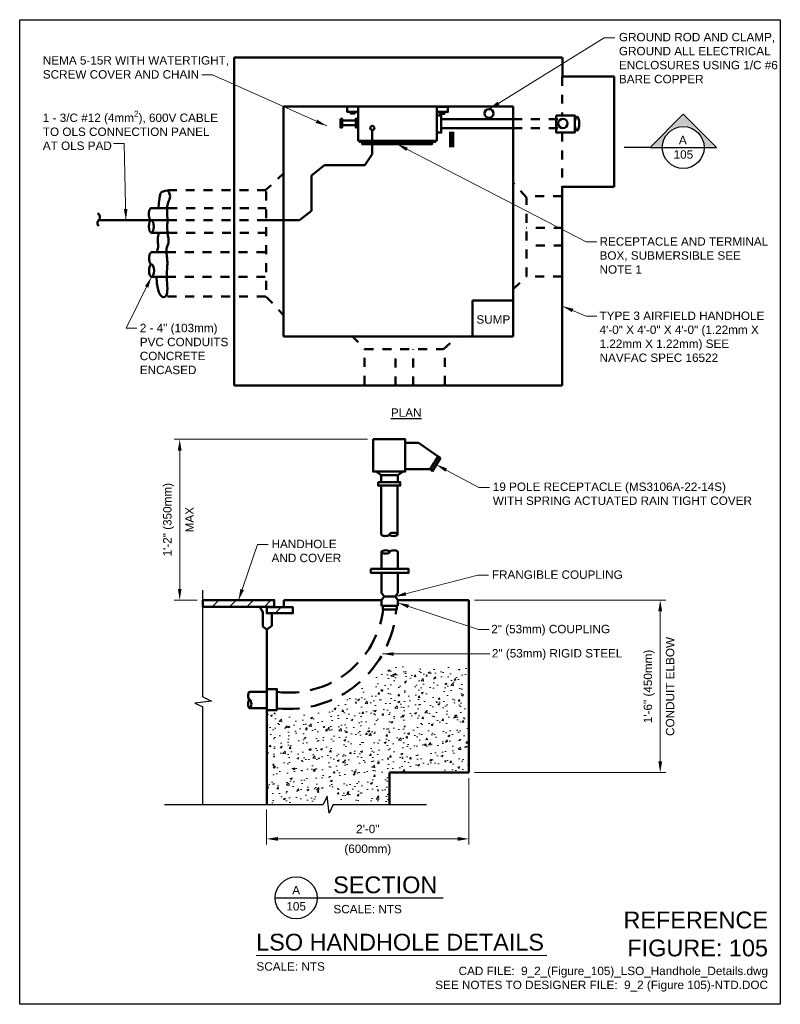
# Model space of a CAD drawing. Header units: inches. Extents: x 0 to 8.5, y 0 to 11.
import ezdxf
from ezdxf.enums import TextEntityAlignment as Align

# ---------------------------------------------------------------- set-up
doc = ezdxf.new("R2010")
doc.units = ezdxf.units.IN
doc.header["$LTSCALE"] = 0.5
doc.header["$MEASUREMENT"] = 0
doc.header["$PDSIZE"] = 2
doc.linetypes.add('DASHED', pattern=[0.75, 0.5, -0.25])
doc.linetypes.add('HIDDEN2', pattern=[0.1875, 0.125, -0.0625])
doc.layers.get('0').update_dxf_attribs({"linetype": 'CONTINUOUS', "lineweight": 35})
doc.layers.get('DEFPOINTS').update_dxf_attribs({"linetype": 'CONTINUOUS', "lineweight": 35})
for name, color, linetype, lineweight in [('E-AFLD-CIRC-SERS', 203, 'CONTINUOUS', 50), ('E-AFLD-DBNK', 83, 'EUDUCN', 50), ('E-AFLD-DEVC', 23, 'CONTINUOUS', 50), ('E-AFLD-JBOX', 23, 'CONTINUOUS', 50), ('E-GRND-EQUI', 83, 'CONTINUOUS', 50), ('E-POWR-CNDT', 83, 'CONTINUOUS', 50), ('G-ANNO-PATT', 8, 'CONTINUOUS', 18), ('G-ANNO-RDME', 5, 'CONTINUOUS', 18)]:
    doc.layers.add(name, color=color, linetype=linetype, lineweight=lineweight)
for name, color, linetype in [('G-ANNO-DIMS', 7, 'CONTINUOUS'), ('G-ANNO-SYMB', 6, 'CONTINUOUS'), ('G-ANNO-SYMB @ 1', 6, 'CONTINUOUS'), ('G-ANNO-TEXT', 7, 'CONTINUOUS'), ('G-ANNO-TTLB', 7, 'CONTINUOUS')]:
    doc.layers.add(name, color=color, linetype=linetype)
doc.styles.add('00-E-TITLE-1_1', font='arial.ttf', dxfattribs={"height": 0.1875})
doc.styles.add('01-E-BLDG-1_1', font='arial.ttf', dxfattribs={"height": 0.09375})
doc.styles.add('ARIAL', font='arial.ttf')
doc.linetypes.add('EUDUCN', pattern='A,0.625,-0.125,0.125,-0.125,0.625,[12,TSAEC.SHX,S=0.6364,R=0,X=0,Y=-0.3182],0.0001,[27,TSAEC.SHX,S=0.020833,R=0,X=0,Y=-0.3182],0.0001,[27,TSAEC.SHX,S=0.020833,R=0,X=0,Y=0.3182],0', length=1.6252)
doc.dimstyles.new('01-E-BLDG-1_1', dxfattribs={"dimtxt": 0.09375, "dimasz": 0.125, "dimexe": 0.0625, "dimexo": 0.0625, "dimgap": 0.0625, "dimtad": 1, "dimdec": 4, "dimzin": 3, "dimdsep": 46, "dimlunit": 4, "dimtxsty": '01-E-BLDG-1_1', "dimcen": 0.0625, "dimclrd": 1, "dimclre": 1, "dimclrt": 256, "dimazin": 0, "dimtfac": 1, "dimtdec": 4, "dimtmove": 1, "dimatfit": 3, "dimfxl": 1, "dimfrac": 2, "dimtolj": 1, "dimtzin": 3, "dimlwd": 0, "dimlwe": 0, "dimarcsym": 0})
pattern_1 = [(45, (-21.57022, -16.16801), (-0.0972272, 0.0972272), [])]

# ---------------------------------------------------------------- blocks, each defined once
blk = doc.blocks.new('*D7')
at = {"layer": 'DEFPOINTS', "color": 0, "transparency": 16777216}
for p in [(5.02, 4.515), (5.02, 2.588), (7.158, 2.588)]:
    blk.add_point(p, dxfattribs=at)
at = {"layer": 'G-ANNO-DIMS', "color": 1, "lineweight": 0, "transparency": 16777216}
for p, q in [((5.083, 4.515), (7.221, 4.515)), ((7.158, 4.39), (7.158, 2.713)), ((5.083, 2.588), (7.221, 2.588))]:
    blk.add_line(p, q, dxfattribs=at)
at = {"layer": 'G-ANNO-DIMS', "color": 1, "transparency": 16777216}
for points in [[(7.137, 4.39), (7.179, 4.39), (7.158, 4.515)], [(7.137, 2.713), (7.179, 2.713), (7.158, 2.588)]]:
    blk.add_solid(points, dxfattribs=at)
at = {"layer": 'G-ANNO-DIMS', "transparency": 16777216, "char_height": 0.09375, "attachment_point": 5, "rotation": 90, "style": '01-E-BLDG-1_1'}
for s, insert in [('\\A1;1\'-6" (450mm)', (7.034, 3.551)), ('\\A1;CONDUIT ELBOW', (7.269, 3.551))]:
    blk.add_mtext(s, dxfattribs=dict(at, insert=insert))
blk = doc.blocks.new('*D8')
at = {"layer": 'DEFPOINTS', "color": 0, "transparency": 16777216}
for p in [(5.02, 2.588), (2.76, 2.237), (5.02, 1.848)]:
    blk.add_point(p, dxfattribs=at)
at = {"layer": 'G-ANNO-DIMS', "color": 1, "lineweight": 0, "transparency": 16777216}
for p, q in [((5.02, 2.525), (5.02, 1.785)), ((2.76, 2.175), (2.76, 1.785)), ((2.885, 1.848), (4.895, 1.848))]:
    blk.add_line(p, q, dxfattribs=at)
at = {"layer": 'G-ANNO-DIMS', "color": 1, "transparency": 16777216}
for points in [[(2.885, 1.869), (2.885, 1.827), (2.76, 1.848)], [(4.895, 1.869), (4.895, 1.827), (5.02, 1.848)]]:
    blk.add_solid(points, dxfattribs=at)
at = {"layer": 'G-ANNO-DIMS', "transparency": 16777216, "attachment_point": 5, "style": '01-E-BLDG-1_1'}
for s, insert, char_height in [('\\A1;2\'-0"', (3.89, 1.958), 0.0938), ('\\A1;(600mm)', (3.89, 1.724), 0.09375)]:
    blk.add_mtext(s, dxfattribs=dict(at, insert=insert, char_height=char_height))
blk = doc.blocks.new('*D9')
at = {"layer": 'DEFPOINTS', "color": 0, "transparency": 16777216}
for p in [(3.949, 6.312), (1.788, 4.515), (2.045, 4.515)]:
    blk.add_point(p, dxfattribs=at)
at = {"layer": 'G-ANNO-DIMS', "color": 1, "lineweight": 0, "transparency": 16777216}
for p, q in [((3.886, 6.312), (1.726, 6.312)), ((1.788, 6.187), (1.788, 4.64)), ((1.983, 4.515), (1.726, 4.515))]:
    blk.add_line(p, q, dxfattribs=at)
at = {"layer": 'G-ANNO-DIMS', "color": 1, "transparency": 16777216}
for points in [[(1.768, 6.187), (1.809, 6.187), (1.788, 6.312)], [(1.768, 4.64), (1.809, 4.64), (1.788, 4.515)]]:
    blk.add_solid(points, dxfattribs=at)
at = {"layer": 'G-ANNO-DIMS', "transparency": 16777216, "attachment_point": 5, "rotation": 90, "style": '01-E-BLDG-1_1'}
for s, insert, char_height in [('\\A1;1\'-2" (350mm)', (1.664, 5.414), 0.09375), ('\\A1;MAX', (1.898, 5.414), 0.0938)]:
    blk.add_mtext(s, dxfattribs=dict(at, insert=insert, char_height=char_height))
blk = doc.blocks.new('G-DBRK')
at = {"color": 0, "linetype": 'ByBlock', "lineweight": -2}
blk.add_ellipse((0, -0.25), major_axis=(0, -0.25), ratio=0.4, dxfattribs=at)
blk.add_ellipse((0, -0.75), major_axis=(0, -0.25), ratio=0.4, start_param=0, end_param=3.141593, dxfattribs=at)
blk = doc.blocks.new('BREAK')
at = {"color": 0, "linetype": 'Continuous', "flags": 128}
blk.add_lwpolyline([(0, 0), (0.046625, 0.097375), (0.069125, -0.090125), (0.112375, 0)], dxfattribs=at)
blk = doc.blocks.new('*U10')
blk.add_lwpolyline([(0, 4.5, 1.5, 1.5, 0), (0, 0, 0, 0, 0), (12.69, 0, 0, 0, 0)], format="xyseb")
blk = doc.blocks.new('*U6')
at = {"linetype": 'Continuous'}
blk.add_hatch(color=0, dxfattribs=at).paths.add_polyline_path([(0, 0.356), (-0.345, 0.011), (-0.245, 0.011, -0.956069), (0.245, 0.011), (0.345, 0.011)])
at = {"color": 0, "linetype": 'Continuous'}
for p, q in [((0, 0.371), (-0.371, 0)), ((0.371, 0), (0, 0.371)), ((0.234, 0), (0.371, 0)), ((-0.371, 0), (-0.234, 0))]:
    blk.add_line(p, q, dxfattribs=at)
blk.add_line((-0.234, 0), (0.234, 0))
blk.add_circle((0, 0), 0.234, dxfattribs=at)
at = {"color": 7, "linetype": 'Continuous', "lineweight": 0, "style": 'ARIAL'}
for tag, p in [('SEC_NUM', (-0.005, 0.084)), ('DWG_NUM', (0.001, -0.078))]:
    blk.add_attdef(tag, text='', height=0.0938, dxfattribs=at).set_placement(p, align=Align.MIDDLE_CENTER)
blk = doc.blocks.new('CPLTM')
at = {"color": 0, "linetype": 'Continuous'}
for centre, radius, start, end in [((-0.042, 0.046), 0.0616, 312.3419, 63.549), ((0.042, -0.044), 0.0612, 133.6326, 226.6061)]:
    blk.add_arc(centre, radius, start, end, dxfattribs=at)
blk = doc.blocks.new('DTLIND-flat-1')
at = {"color": 6, "linetype": 'Continuous'}
blk.add_line((-0.234, 0), (0.234, 0), dxfattribs=at)
blk.add_circle((0, 0), 0.234, dxfattribs=at)
at = {"layer": 'G-ANNO-SYMB', "style": 'ARIAL'}
for tag, p in [('DET_NUM', (0, 0.086)), ('DWG_NUM', (0, -0.094))]:
    blk.add_attdef(tag, text='', height=0.0938, dxfattribs=at).set_placement(p, align=Align.MIDDLE_CENTER)

msp = doc.modelspace()

# ---------------------------------------------------------------- hatches: boundary and pattern name
at = {"layer": 'G-ANNO-PATT'}
h = msp.add_hatch(dxfattribs=at)
h.set_pattern_fill('ANSI31', color=256, scale=1.1, style=0)
h.set_pattern_definition(pattern_1)
h.paths.add_polyline_path([(2.04569, 4.51519), (2.84529, 4.51519), (2.84529, 4.44201), (2.04569, 4.44201)])
h = msp.add_hatch(dxfattribs=at)
h.set_pattern_fill('ANSI31', color=256, scale=1.1, style=0)
h.set_pattern_definition(pattern_1)
h.paths.add_polyline_path([(2.76083, 4.43638), (3.05364, 4.43638), (3.05364, 4.36884), (2.76083, 4.36884)])
h = msp.add_hatch(dxfattribs=at)
h.set_pattern_fill('AR-CONC', color=256, scale=0.03125)
h.set_pattern_definition([(50, (0.18455, -4.52559), (0.2241438, -0.01961), [0.0234375, -0.2578125]), (355, (0.18455, -4.5256), (-0.04336, 0.23506), [0.01875, -0.20625]), (100.4514, (0.20323, -4.52722), (0.180784, 0.21545), [0.019919, -0.219107]), (46.1842, (0.18455, -4.4631), (0.333513, -0.051725), [0.035156, -0.386719]), (96.6356, (0.21234, -4.4674), (0.292082, 0.304412), [0.029878, -0.32866]), (351.184, (0.18455, -4.4631), (0.292082, 0.304412), [0.028125, -0.309375]), (21, (0.2158, -4.47872), (0.1865335, -0.1258184), [0.0234375, -0.2578125]), (326, (0.2158, -4.47872), (0.076036, 0.2266094), [0.01875, -0.20625]), (71.4514, (0.23134, -4.4892), (0.2625695, 0.100791), [0.019919, -0.219107]), (37.5, (0.18455, -4.52559), (0.00379995, 0.1040293), [0, -0.20375, 0, -0.209375, 0, -0.2070312]), (7.5, (0.18455, -4.52559), (0.0822092, 0.1232537), [0, -0.119375, 0, -0.1990625, 0, -0.0789062]), (327.5, (0.11486, -4.52559), (0.1668195, -0.0070484), [0, -0.078125, 0, -0.24375, 0, -0.3234375]), (317.5, (0.08361, -4.52559), (0.1822457, 0.0312828), [0, -0.1015625, 0, -0.161875, 0, -0.2296875])])
edge = h.paths.add_edge_path()
edge.add_line((2.76414, 2.23145), (2.76414, 3.26154))
edge.add_line((2.76414, 3.26154), (3.45112, 3.26154))
edge.add_line((3.45112, 3.26154), (3.45112, 3.34034))
edge.add_line((3.45112, 3.34034), (3.59189, 3.34034))
edge.add_line((3.59189, 3.34034), (3.59189, 3.41915))
edge.add_line((3.59189, 3.41915), (3.80024, 3.41915))
edge.add_line((3.80024, 3.41915), (3.80024, 3.53172))
edge.add_line((3.80024, 3.53172), (3.93538, 3.53172))
edge.add_line((3.93538, 3.53172), (3.93538, 3.68933))
edge.add_line((3.93538, 3.68933), (4.04237, 3.68933))
edge.add_line((4.04237, 3.68933), (4.04237, 3.77377))
edge.add_line((4.04237, 3.77377), (4.1381, 3.77377))
edge.add_line((4.1381, 3.77377), (5.01653, 3.77377))
edge.add_line((5.01653, 3.77377), (5.01653, 2.59733))
edge.add_line((5.01653, 2.59733), (4.13247, 2.59733))
edge.add_line((4.13247, 2.59733), (4.13247, 2.26522))
edge.add_line((4.13247, 2.26522), (3.4849, 2.26522))
edge.add_line((3.4849, 2.26522), (3.4849, 2.38343))
edge.add_line((3.4849, 2.38343), (3.36102, 2.38343))
edge.add_line((3.36102, 2.38343), (3.36102, 2.24833))
edge.add_line((3.36102, 2.24833), (2.76414, 2.24833))

# ---------------------------------------------------------------- linework, layer by layer
at = {"layer": 'E-AFLD-CIRC-SERS'}
for p, q in [((3.9408, 9.49705), (3.9408, 9.76697)), ((3.85773, 9.37526), (3.9408, 9.49705)), ((3.25963, 9.25901), (3.40653, 9.37526)), ((3.85773, 9.37526), (3.40653, 9.37526)), ((3.25963, 8.86595), (3.25963, 9.25901)), ((3.12672, 8.76077), (3.25963, 8.86595)), ((1.63987, 8.76074), (0.88226, 8.76074)), ((2.75567, 8.76077), (3.12672, 8.76077))]:
    msp.add_line(p, q, dxfattribs=at)
at = {"layer": 'E-AFLD-CIRC-SERS', "linetype": 'HIDDEN2'}
msp.add_line((1.65535, 8.75904), (2.75656, 8.75904), dxfattribs=at)
at = {"layer": 'E-AFLD-CIRC-SERS'}
msp.add_circle((3.9408, 9.79046), 0.02349, dxfattribs=at)
at = {"layer": 'E-AFLD-DBNK', "linetype": 'HIDDEN2'}
for p, q in [((1.65535, 9.09434), (2.75656, 9.09434)), ((1.65088, 7.90872), (2.75548, 7.90872))]:
    msp.add_line(p, q, dxfattribs=at)
at = {"layer": 'E-AFLD-DBNK'}
for p, q in [((1.54649, 8.58389), (1.5442, 8.56743)), ((1.5496, 8.60153), (1.54649, 8.58389)), ((1.55351, 8.62036), (1.5496, 8.60153)), ((1.54271, 8.55216), (1.54204, 8.53808)), ((1.54204, 8.53808), (1.54217, 8.52518)), ((1.54217, 8.52518), (1.54312, 8.51347)), ((1.5442, 8.56743), (1.54271, 8.55216)), ((1.54312, 8.51347), (1.54487, 8.50295)), ((1.54487, 8.50295), (1.54655, 8.4927)), ((1.54698, 8.47025), (1.54574, 8.45806)), ((1.54655, 8.4927), (1.54725, 8.4818)), ((1.54725, 8.4818), (1.54698, 8.47025)), ((1.53618, 8.41759), (1.53106, 8.40281)), ((1.54034, 8.43173), (1.53618, 8.41759)), ((1.54352, 8.44522), (1.54034, 8.43173)), ((1.54574, 8.45806), (1.54352, 8.44522))]:
    msp.add_line(p, q, dxfattribs=at)
msp.add_lwpolyline([(1.65894, 9.08793), (1.67221, 9.06514), (1.67917, 9.0447), (1.68101, 9.02611), (1.67892, 9.00888), (1.67409, 8.99253), (1.66771, 8.97656), (1.66096, 8.9605), (1.65503, 8.94384), (1.65087, 8.92621), (1.64838, 8.90769), (1.64725, 8.88845), (1.64715, 8.86868), (1.64775, 8.84858), (1.64873, 8.82831), (1.64975, 8.80808), (1.65048, 8.78805), (1.6507, 8.76838), (1.65048, 8.74909), (1.65001, 8.73013), (1.64947, 8.71149), (1.64903, 8.69315), (1.64888, 8.67506), (1.6492, 8.65721), (1.65016, 8.63957), (1.65187, 8.62214), (1.65412, 8.60502), (1.65663, 8.58836), (1.65914, 8.57227), (1.66135, 8.55691), (1.663, 8.54239), (1.66381, 8.52885), (1.66349, 8.51643), (1.66187, 8.50518), (1.65919, 8.49482), (1.65581, 8.48499), (1.65207, 8.47533), (1.64831, 8.4655), (1.64488, 8.45512), (1.64213, 8.44384), (1.64041, 8.43131), (1.63995, 8.41726), (1.64056, 8.40181), (1.64195, 8.38518), (1.64382, 8.36759), (1.64587, 8.34925), (1.64781, 8.33038), (1.64934, 8.3112), (1.65016, 8.29193), (1.65007, 8.27269), (1.64924, 8.25327), (1.64795, 8.23339), (1.64646, 8.21273), (1.64505, 8.19101), (1.64399, 8.16793), (1.64354, 8.14318), (1.64398, 8.11648), (1.64543, 8.08775), (1.64738, 8.05781), (1.64917, 8.0277), (1.65016, 7.99848), (1.64968, 7.97118), (1.64709, 7.94686), (1.64173, 7.92655), (1.63293, 7.91131), (1.62038, 7.90223), (1.60506, 7.9007), (1.58828, 7.90813), (1.57134, 7.92597), (1.55556, 7.95565), (1.54225, 7.99859), (1.53272, 8.05623), (1.52828, 8.13)], dxfattribs=at)
at = {"layer": 'E-AFLD-DBNK', "flags": 128}
msp.add_lwpolyline([(1.65308, 9.09183), (1.62409, 9.08697), (1.60214, 9.08105), (1.58603, 9.07176), (1.57459, 9.05676), (1.56662, 9.03373), (1.56094, 9.00034), (1.55636, 8.95426), (1.55168, 8.89317)], dxfattribs=at)
at = {"layer": 'E-AFLD-DEVC'}
for p, q in [((3.60299, 9.87488), (3.75528, 9.87488)), ((3.60299, 9.82229), (3.75528, 9.82229)), ((4.71059, 9.88872), (5.5136, 9.88872)), ((4.71059, 9.7863), (5.5136, 9.7863)), ((4.30935, 6.27308), (4.45575, 6.27308)), ((4.45575, 6.27308), (4.67536, 6.1211)), ((4.67536, 6.1211), (4.58527, 5.98038)), ((4.70352, 6.10421), (4.60779, 5.95223)), ((4.66973, 6.12673), (4.70352, 6.10421)), ((3.98275, 5.95223), (4.03906, 5.91283)), ((4.22488, 5.91283), (4.28682, 5.95223)), ((4.58527, 5.98038), (4.30935, 5.98038)), ((4.60779, 5.95223), (4.59653, 5.98038)), ((4.03906, 5.91283), (4.22488, 5.91283)), ((4.03906, 5.91283), (4.03906, 5.83403)), ((4.22488, 5.91283), (4.22488, 5.83403)), ((4.23615, 5.79462), (4.01615, 5.79462))]:
    msp.add_line(p, q, dxfattribs=at)
at = {"layer": 'E-AFLD-DEVC', "linetype": 'HIDDEN2'}
for p, q in [((5.5136, 9.88872), (6.06186, 9.88872)), ((5.5136, 9.7863), (6.06186, 9.7863))]:
    msp.add_line(p, q, dxfattribs=at)
at = {"layer": 'E-AFLD-DEVC'}
for points in [[(3.78297, 10.02989), (3.65837, 10.02989), (3.65837, 9.97176), (3.78297, 9.97176)], [(3.78297, 10.02989), (4.66074, 10.02989), (4.66074, 9.64791), (3.78297, 9.64791)], [(4.78535, 10.02712), (4.66074, 10.02712), (4.66074, 9.96899), (4.78535, 9.96899)], [(3.69713, 9.97176), (3.74697, 9.97176), (3.74697, 9.95238), (3.69713, 9.95238)], [(4.66074, 9.93024), (4.71059, 9.93024), (4.71059, 9.73925), (4.66074, 9.73925)], [(4.69674, 9.96899), (4.74658, 9.96899), (4.74658, 9.94962), (4.69674, 9.94962)], [(5.9954, 9.93024), (6.20308, 9.93024), (6.20308, 9.73925), (5.9954, 9.73925)], [(3.5836, 9.89426), (3.60299, 9.89426), (3.60299, 9.79738), (3.5836, 9.79738)], [(3.78297, 9.89426), (3.75528, 9.89426), (3.75528, 9.79738), (3.78297, 9.79738)], [(3.79405, 9.64791), (4.6469, 9.64791), (4.6469, 9.63683), (3.79405, 9.63683)], [(3.82728, 9.63683), (4.60813, 9.63683), (4.60813, 9.60915), (3.82728, 9.60915)], [(3.94897, 6.31248), (4.30935, 6.31248), (4.30935, 5.95223), (3.94897, 5.95223)], [(4.00527, 5.83403), (4.25304, 5.83403), (4.25304, 5.79462), (4.00527, 5.79462)]]:
    msp.add_lwpolyline(points, close=True, dxfattribs=at)
msp.add_circle((6.07016, 9.84166), 0.05259, dxfattribs=at)
msp.add_ellipse((6.228, 9.8389), major_axis=(0, -0.0775), ratio=0.32154774, dxfattribs=at)
at = {"layer": 'E-AFLD-JBOX'}
for p, q in [((2.39737, 6.91234), (2.39737, 10.57901)), ((2.39737, 10.57901), (6.06403, 10.57901)), ((6.06463, 10.57795), (6.06463, 10.36204)), ((6.06854, 10.36372), (6.64199, 10.36372)), ((6.64199, 10.36372), (6.64199, 9.13437)), ((2.94737, 10.02901), (5.51403, 10.02901)), ((2.94737, 10.02901), (2.94737, 7.46234)), ((5.51403, 7.46234), (5.51403, 10.02901)), ((6.64199, 9.13437), (6.06163, 9.13437)), ((6.06403, 6.91234), (6.06403, 9.13583)), ((5.05983, 7.46337), (5.05983, 7.86394)), ((5.05983, 7.86394), (5.51237, 7.86394)), ((2.94737, 7.46234), (5.51403, 7.46234)), ((2.39737, 6.91234), (6.06403, 6.91234)), ((4.04413, 4.51686), (2.95172, 4.51686)), ((2.95172, 4.51686), (2.95172, 4.43638)), ((4.22662, 4.51472), (5.02029, 4.51472)), ((5.02029, 4.51472), (5.02029, 2.58794)), ((2.68481, 4.44201), (2.71578, 4.3801)), ((2.71578, 4.3801), (2.71578, 4.22249)), ((2.81714, 4.22811), (2.81714, 4.36884)), ((2.71578, 4.22249), (2.76083, 4.18871)), ((2.76027, 4.19601), (2.76027, 2.23716)), ((2.76083, 4.18871), (2.81714, 4.22811)), ((5.02029, 2.58794), (4.13213, 2.58794)), ((4.13213, 2.58794), (4.13213, 2.23281))]:
    msp.add_line(p, q, dxfattribs=at)
at = {"layer": 'E-AFLD-JBOX', "linetype": 'HIDDEN2'}
for p, q in [((6.06268, 10.3622), (6.06268, 9.93009)), ((6.06268, 9.73883), (6.06268, 9.13435)), ((2.95689, 9.28955), (2.75548, 9.10164)), ((5.6653, 9.01463), (5.52096, 9.16898)), ((2.75548, 9.08092), (2.75548, 7.90425)), ((6.06163, 9.0283), (5.66589, 9.0283)), ((5.6653, 8.13213), (5.6653, 9.01463)), ((6.06854, 8.67451), (5.66488, 8.67451)), ((6.06854, 8.47682), (5.66848, 8.47682)), ((5.51425, 7.99119), (5.6653, 8.13213)), ((6.06163, 8.13239), (5.66589, 8.13239)), ((2.75548, 7.90425), (2.94794, 7.69844)), ((3.71257, 7.46923), (3.8535, 7.31818)), ((4.736, 7.31818), (4.89036, 7.46252)), ((3.8535, 7.31818), (4.736, 7.31818)), ((3.85376, 6.92185), (3.85376, 7.31759)), ((4.1982, 6.91494), (4.1982, 7.315)), ((4.39588, 6.91494), (4.39588, 7.3186)), ((4.74967, 6.92185), (4.74967, 7.31759))]:
    msp.add_line(p, q, dxfattribs=at)
at = {"layer": 'E-AFLD-JBOX'}
for points in [[(2.04569, 4.51519), (2.84529, 4.51519), (2.84529, 4.44201), (2.04569, 4.44201)], [(2.76083, 4.43638), (3.05364, 4.43638), (3.05364, 4.36884), (2.76083, 4.36884)]]:
    msp.add_lwpolyline(points, close=True, dxfattribs=at)
at = {"layer": 'E-GRND-EQUI'}
msp.add_circle((5.245, 9.95238), 0.04984, dxfattribs=at)
at = {"layer": 'E-POWR-CNDT'}
for p, q in [((1.47078, 8.89553), (1.66094, 8.89553)), ((1.47078, 8.62053), (1.66094, 8.62053)), ((1.47388, 8.40256), (1.66403, 8.40256)), ((1.47388, 8.12756), (1.66403, 8.12756)), ((4.04011, 5.24985), (4.04011, 5.79462)), ((4.22344, 5.24985), (4.22344, 5.79462)), ((4.04329, 5.0536), (4.04329, 4.86345)), ((4.22662, 5.0536), (4.22662, 4.86345)), ((4.02495, 4.86345), (4.24495, 4.86345)), ((4.04459, 4.81821), (4.04459, 4.59397)), ((4.22642, 4.59397), (4.22642, 4.81821)), ((4.04459, 4.59397), (4.07688, 4.5549)), ((4.04459, 4.51922), (4.07518, 4.5549)), ((4.04459, 4.45297), (4.04459, 4.51583)), ((4.07518, 4.5549), (4.19584, 4.5549)), ((4.07688, 4.5549), (4.19414, 4.5549)), ((4.19414, 4.5549), (4.22642, 4.59397)), ((4.19584, 4.5549), (4.22642, 4.51753)), ((4.22642, 4.51753), (4.22472, 4.45297)), ((4.22472, 4.45297), (4.04459, 4.45297)), ((2.57156, 3.49184), (2.76172, 3.49184)), ((2.76172, 3.29017), (2.76172, 3.51017)), ((2.57156, 3.3085), (2.76172, 3.3085))]:
    msp.add_line(p, q, dxfattribs=at)
at = {"layer": 'E-POWR-CNDT', "linetype": 'HIDDEN2'}
for p, q in [((1.66094, 8.89553), (2.75548, 8.89553)), ((1.66094, 8.62053), (2.75535, 8.62053)), ((1.64459, 8.40256), (2.75548, 8.40256)), ((1.64459, 8.12756), (2.7526, 8.12756))]:
    msp.add_line(p, q, dxfattribs=at)
at = {"layer": 'E-POWR-CNDT'}
for points in [[(3.9241, 4.86322), (4.34555, 4.86322), (4.34555, 4.81906), (3.9241, 4.81906)], [(4.05988, 4.45297), (4.21283, 4.45297), (4.21283, 4.4122), (4.05988, 4.4122)], [(2.76172, 3.5212), (2.87388, 3.5212), (2.87388, 3.28677), (2.76172, 3.28677)]]:
    msp.add_lwpolyline(points, close=True, dxfattribs=at)
at = {"layer": 'E-POWR-CNDT', "linetype": 'DASHED'}
for centre, radius, start, end in [((3.00903, 4.54224), 1.06074, 262.763047, 352.875395), ((3.00476, 4.50668), 1.20679, 264.00888, 355.43713)]:
    msp.add_arc(centre, radius, start, end, dxfattribs=at)
at = {"layer": 'G-ANNO-SYMB'}
for p, q in [((7.04447, 9.57229), (6.75449, 9.57229)), ((2.04569, 3.43405), (2.04569, 4.62627)), ((2.04569, 2.23349), (2.04569, 3.32167)), ((1.61798, 2.23349), (3.39168, 2.23349)), ((3.50406, 2.23349), (4.54603, 2.23349))]:
    msp.add_line(p, q, dxfattribs=at)
at = {"layer": 'G-ANNO-TEXT', "linetype": 'Continuous', "lineweight": 30}
for p, q in [((3.32395, 1.18931), (4.73211, 1.18931)), ((2.64279, 0.54427), (5.89264, 0.5486))]:
    msp.add_line(p, q, dxfattribs=at)
at = {"layer": 'G-ANNO-TTLB'}
msp.add_lwpolyline([(0, 11), (8.5, 11), (8.5, 0), (0, 0)], close=True, dxfattribs=at)

# ---------------------------------------------------------------- block references
at = {"layer": 'E-AFLD-CIRC-SERS', "xscale": 0.75, "yscale": 0.75, "zscale": 0.75}
msp.add_blockref('CPLTM', (0.88226, 8.76074), dxfattribs=at)
at = {"layer": 'E-POWR-CNDT'}
for p, xscale, yscale, zscale, rotation in [((1.47078, 8.62053), 0.2750000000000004, 0.2750000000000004, 0.2750000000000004, 180), ((1.47388, 8.12756), 0.2750000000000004, 0.2750000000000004, 0.2750000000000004, 180), ((4.22344, 5.24985), 0.1833333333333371, 0.1833333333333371, 0.1833333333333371, 270), ((4.04329, 5.0536), 0.1833333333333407, 0.1833333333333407, 0.1833333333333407, 90.00000000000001), ((2.57156, 3.3085), 0.1833333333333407, 0.1833333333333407, 0.1833333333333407, 180)]:
    msp.add_blockref('G-DBRK', p, dxfattribs=dict(at, xscale=xscale, yscale=yscale, zscale=zscale, rotation=rotation))
at = {"layer": 'G-ANNO-SYMB', "xscale": 0.03937007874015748, "yscale": 0.03937007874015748, "zscale": 0.03937007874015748}
msp.add_blockref('*U10', (4.82869, 9.57229), dxfattribs=at)
at = {"layer": 'G-ANNO-SYMB'}
for p, rotation in [((2.04569, 3.43405), 270.0000000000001), ((3.50406, 2.23349), 180)]:
    msp.add_blockref('BREAK', p, dxfattribs=dict(at, rotation=rotation))
ref = msp.add_blockref('DTLIND-flat-1', (3.08954, 1.18931), dxfattribs=at)
ref.add_attrib('DET_NUM', 'A', dxfattribs={"height": 0.09375, "style": '01-E-BLDG-1_1'}).set_placement((3.08954, 1.27509), align=Align.MIDDLE_CENTER)
ref.add_attrib('DWG_NUM', '105', dxfattribs={"height": 0.09375, "style": '01-E-BLDG-1_1'}).set_placement((3.08954, 1.0949), align=Align.MIDDLE_CENTER)
at = {"layer": 'G-ANNO-SYMB @ 1'}
ref = msp.add_blockref('*U6', (7.41553, 9.57229), dxfattribs=at)
ref.add_attrib('SEC_NUM', 'A', dxfattribs={"layer": '0', "color": 7, "linetype": 'Continuous', "lineweight": 0, "height": 0.09375, "style": '01-E-BLDG-1_1'}).set_placement((7.41037, 9.65601), align=Align.MIDDLE_CENTER)
ref.add_attrib('DWG_NUM', '105', dxfattribs={"layer": '0', "color": 7, "linetype": 'Continuous', "lineweight": 0, "height": 0.09375, "style": '01-E-BLDG-1_1'}).set_placement((7.41675, 9.4941), align=Align.MIDDLE_CENTER)

# ---------------------------------------------------------------- texts
at = {"layer": 'G-ANNO-RDME', "attachment_point": 9, "rotation": 0}
for s, insert, char_height, width, style in [('REFERENCE FIGURE: 105', (8.36242, 0.53317), 0.1875, 1.660137, '00-E-TITLE-1_1'), ('CAD FILE:  9_2_(Figure_105)_LSO_Handhole_Details.dwg\\PSEE NOTES TO DESIGNER FILE:  9_2 (Figure 105)-NTD.DOC', (8.36242, 0.14184), 0.09375, 4.6000344, '01-E-BLDG-1_1')]:
    msp.add_mtext(s, dxfattribs=dict(at, insert=insert, char_height=char_height, width=width, style=style))
at = {"layer": 'G-ANNO-TEXT', "style": '01-E-BLDG-1_1'}
msp.add_text('%%uPLAN', height=0.09375, rotation=0, dxfattribs=at).set_placement((4.14853, 6.56348))
at = {"layer": 'G-ANNO-TEXT', "lineweight": -3, "style": '00-E-TITLE-1_1'}
msp.add_text('SECTION', height=0.1875, dxfattribs=at).set_placement((3.50297, 1.18498), align=Align.BOTTOM_LEFT)
at = {"layer": 'G-ANNO-TEXT', "lineweight": -3, "style": '01-E-BLDG-1_1'}
msp.add_text('SCALE: NTS', height=0.09375, dxfattribs=at).set_placement((3.50624, 1.11033), align=Align.TOP_LEFT)
at = {"layer": 'G-ANNO-TEXT', "style": '00-E-TITLE-1_1'}
msp.add_text('LSO HANDHOLE DETAILS', height=0.1875, dxfattribs=at).set_placement((2.64279, 0.54427), align=Align.BOTTOM_LEFT)
at = {"layer": 'G-ANNO-TEXT', "style": '01-E-BLDG-1_1'}
msp.add_text('SCALE: NTS', height=0.09375, dxfattribs=at).set_placement((2.64606, 0.46962), align=Align.TOP_LEFT)
at = {"layer": 'G-ANNO-TEXT', "char_height": 0.09375, "attachment_point": 1, "rotation": 0, "style": '01-E-BLDG-1_1'}
for s, insert, width in [('GROUND ROD AND CLAMP, GROUND ALL ELECTRICAL ENCLOSURES USING 1/C #6 BARE COPPER', (6.69642, 10.85219), 1.778929), ('NEMA 5-15R WITH WATERTIGHT, SCREW COVER AND CHAIN', (0.25845, 10.59217), 2.0880213), ('\\A1;1 - 3/C #12 (4mm{\\H0.7x;\\S2^ ;}), 600V CABLE TO OLS CONNECTION PANEL AT OLS PAD', (0.25845, 9.98301), 1.9829353), ('RECEPTACLE AND TERMINAL BOX, SUBMERSIBLE SEE NOTE 1', (6.48009, 8.5689), 1.9160846), ('TYPE 3 AIRFIELD HANDHOLE 4\'-0" X 4\'-0" X 4\'-0" (1.22mm X 1.22mm X 1.22mm) SEE NAVFAC SPEC 16522', (6.48009, 7.7391), 1.8586883), ('2 - 4" (103mm)  PVC CONDUITS CONCRETE ENCASED', (1.34211, 7.60267), 1.0020322), ('SUMP', (5.104, 7.69792), 0.3776326), ('19 POLE RECEPTACLE (MS3106A-22-14S) WITH SPRING ACTUATED RAIN TIGHT COVER', (5.28715, 5.82905), 2.9260974), ('HANDHOLE AND COVER', (2.81451, 5.18975), 0.8251858), ('FRANGIBLE COUPLING', (5.2768, 4.84714), 1.9160846), ('2" (53mm) COUPLING', (5.27032, 4.23915), 1.9160846), ('2" (53mm) RIGID STEEL', (5.2768, 3.9684), 1.9160846)]:
    msp.add_mtext(s, dxfattribs=dict(at, insert=insert, width=width))

# ---------------------------------------------------------------- dimensions: what is measured, and where the dimension line sits
at = {"layer": 'G-ANNO-DIMS'}
for base, p1, p2, text, picture, middle in [((1.78834, 4.51519), (3.94897, 6.31248), (2.04513, 4.51519), '1\'-2" (350mm)\\XMAX', '*D9', (1.78834, 5.41384)), ((7.1582, 2.58794), (5.02029, 4.51472), (5.02029, 2.58794), '1\'-6" (450mm)\\XCONDUIT ELBOW', '*D7', (7.1582, 3.55133))]:
    dim = msp.add_linear_dim(base=base, p1=p1, p2=p2, angle=90, text=text, dimstyle='01-E-BLDG-1_1', dxfattribs=at)
    dim.commit()
    dim.dimension.update_dxf_attribs({"geometry": picture, "text_midpoint": middle})
dim = msp.add_linear_dim(base=(5.02029, 1.84792), p1=(2.76027, 2.23716), p2=(5.02029, 2.58794), text='2\'-0"\\X(600mm)', dimstyle='01-E-BLDG-1_1', dxfattribs=at)
dim.commit()
dim.dimension.update_dxf_attribs({"geometry": '*D8', "text_midpoint": (3.89028, 1.84792)})

# ---------------------------------------------------------------- leaders
at = {"layer": 'G-ANNO-TEXT'}
for points in [[(5.245, 10.00223), (6.53172, 10.79778), (6.65106, 10.79778)], [(3.43083, 9.81376), (2.1541, 10.38405), (2.03476, 10.38405)], [(1.18733, 8.76074), (1.16596, 9.61785), (1.04662, 9.61785)], [(4.2177, 9.60915), (6.32865, 8.51829), (6.44799, 8.51829)], [(1.47388, 8.12756), (1.19066, 7.55206), (1.31001, 7.55206)], [(6.06403, 7.80035), (6.32865, 7.68849), (6.44799, 7.68849)], [(4.65565, 6.02822), (5.13063, 5.77465), (5.24997, 5.77465)], [(2.44549, 4.51519), (2.65798, 5.13534), (2.77732, 5.13534)], [(4.19414, 4.5549), (5.12028, 4.79274), (5.23962, 4.79274)], [(4.22557, 4.48525), (5.12891, 4.1866), (5.24825, 4.1866)], [(4.05602, 3.91405), (5.13586, 3.91405), (5.2552, 3.91405)]]:
    msp.add_leader(points, dimstyle='01-E-BLDG-1_1', dxfattribs=at)

doc.saveas('drawing.dxf')
